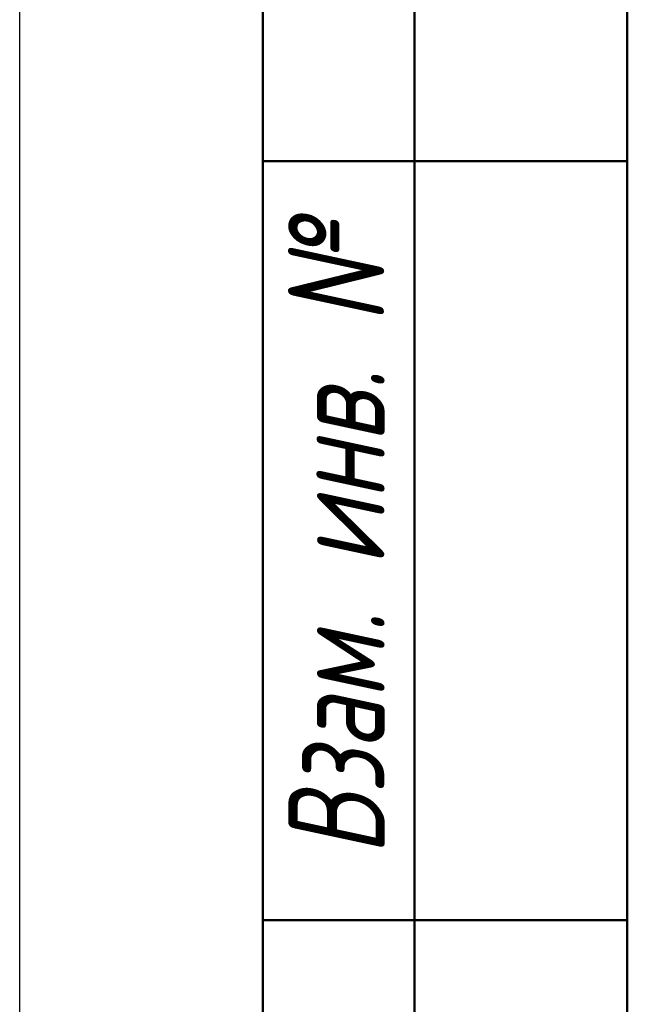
# Model space of a CAD drawing. Header units: millimetres. Extents: x -117 to 734, y -69 to 356.
# Tile 2 of 16: x 0 to 20, y 62 to 95. Entities that reach past the tile are written whole.
import ezdxf
from ezdxf.enums import TextEntityAlignment as Align

# ---------------------------------------------------------------- set-up
doc = ezdxf.new("R2010")
doc.units = ezdxf.units.MM
for name, color, linetype, lineweight in [('Кромка (ГОСТ)', 7, 'Continuous', 50), ('Обозначение (ГОСТ)', 7, 'Continuous', 25), ('Эскизная геометрия (ГОСТ)', 7, 'Continuous', 50)]:
    doc.layers.add(name, color=color, linetype=linetype, lineweight=lineweight)
doc.styles.get("Standard").update_dxf_attribs({"font": 'GOST Common Italic.ttf'})
doc.styles.add('Альтернативный текст (ГОСТ)', font='txt', dxfattribs={"width": 0.8})

# ---------------------------------------------------------------- blocks, each defined once
blk = doc.blocks.new('ГОСТ - Доп. графы 1')
at = {"layer": 'Эскизная геометрия (ГОСТ)'}
for p, q in [((-12, 0), (-12, 145)), ((-7, 145), (-7, 0)), ((-12, 85), (-7, 85)), ((-7, 85), (0, 85)), ((-12, 60), (-7, 60)), ((-7, 60), (0, 60))]:
    blk.add_line(p, q, dxfattribs=at)
at = {"layer": 'Обозначение (ГОСТ)', "insert": (-9.575, 72.532), "char_height": 3.17, "width": 24.86686, "attachment_point": 5, "rotation": 90, "style": 'Альтернативный текст (ГОСТ)'}
blk.add_mtext('\\fGOST Common|b0|i1;\\H3.1700;Взам. инв. №', dxfattribs=at)
at = {"layer": 'Обозначение (ГОСТ)', "lineweight": 30, "width": 0.8, "flags": 17}
for tag, p in [('Подп._и_дата_2', (-3.532, 127.511)), ('Инв._номер_дубликата', (-3.406, 97.466)), ('Взамен_инв._номера', (-3.46, 72.529)), ('Подп._и_дата_1', (-3.422, 42.352)), ('ИНВЕНТАРНЫЙ_НОМЕР', (-3.329, 12.683))]:
    blk.add_attdef(tag, text='', height=3.17, rotation=90, dxfattribs=at).set_placement(p, align=Align.MIDDLE_CENTER)
blk = doc.blocks.new('Рамки ГОСТ_ граница 297x210')
at = {"layer": 'Кромка (ГОСТ)', "lineweight": 25}
blk.add_line((0, 0), (0, 297), dxfattribs=at)
at = {"layer": 'Кромка (ГОСТ)'}
blk.add_line((20, 292), (20, 5), dxfattribs=at)

msp = doc.modelspace()

# ---------------------------------------------------------------- block references
for name, p in [('Рамки ГОСТ_ граница 297x210', (0, 0)), ('ГОСТ - Доп. графы 1', (20, 5))]:
    msp.add_blockref(name, p)

doc.saveas('drawing.dxf')
